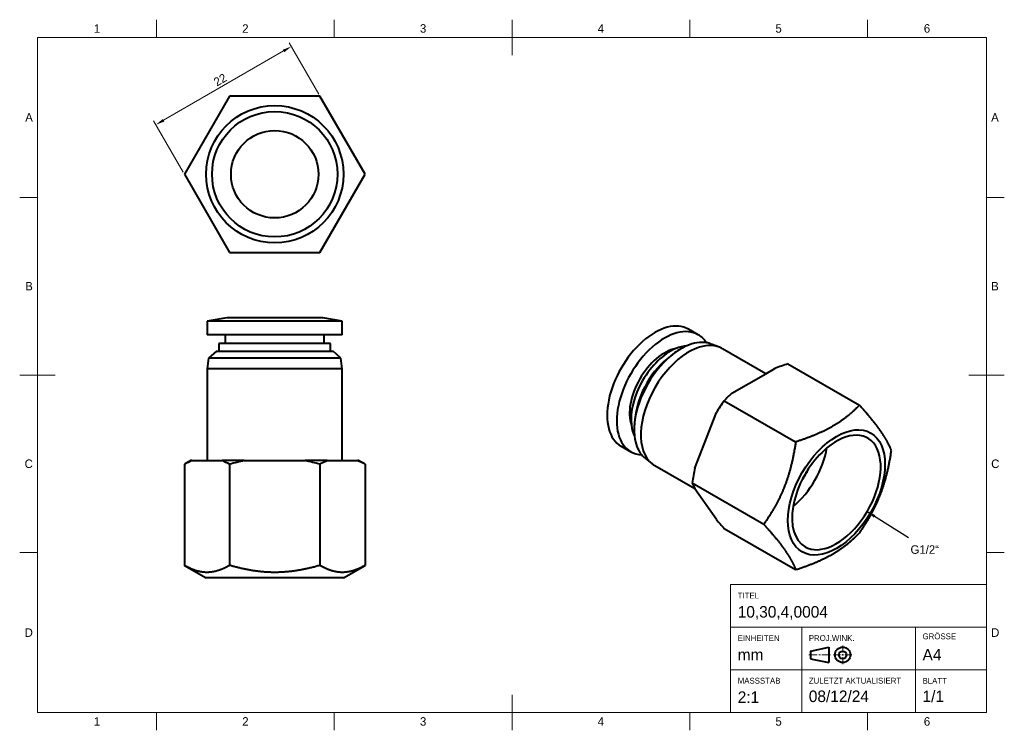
# Model space of a CAD drawing. Header units: millimetres. Extents: x 15 to 292, y 5 to 205.
import ezdxf

# ---------------------------------------------------------------- set-up
doc = ezdxf.new("R2010")
doc.units = ezdxf.units.MM
for name, color, linetype in [('Anmerkungen', 7, 'Continuous'), ('Begrenzung', 7, 'Continuous'), ('Geometrien', 7, 'Continuous')]:
    doc.layers.add(name, color=color, linetype=linetype)
doc.styles.add('Shapr0', font='txt', dxfattribs={"height": 2.3925})
doc.styles.add('Shapr1', font='txt', dxfattribs={"height": 2.3925})
doc.styles.add('Shapr10', font='txt', dxfattribs={"height": 2.3925})
doc.styles.add('Shapr11', font='txt', dxfattribs={"height": 2.3925})
doc.styles.add('Shapr12', font='txt', dxfattribs={"height": 2.3925})
doc.styles.add('Shapr13', font='txt', dxfattribs={"height": 2.3925})
doc.styles.add('Shapr14', font='txt', dxfattribs={"height": 2.3925})
doc.styles.add('Shapr15', font='txt', dxfattribs={"height": 2.3925})
doc.styles.add('Shapr16', font='txt', dxfattribs={"height": 2.3925})
doc.styles.add('Shapr17', font='txt', dxfattribs={"height": 2.3925})
doc.styles.add('Shapr4', font='txt', dxfattribs={"height": 2.3925})
doc.styles.add('Shapr6', font='txt', dxfattribs={"height": 2.3925})
doc.styles.add('Shapr7', font='txt', dxfattribs={"height": 2.3925})
doc.styles.add('Shapr8', font='txt', dxfattribs={"height": 2.3925})
doc.styles.add('Shapr9', font='txt', dxfattribs={"height": 2.3925})
doc.dimstyles.new('ISO-25', dxfattribs={"dimtxt": 2.5, "dimasz": 2.5, "dimexe": 1.25, "dimexo": 0.625, "dimtad": 1, "dimtxsty": 'Standard', "dimcen": 2.5, "dimadec": 0, "dimazin": 0, "dimtfac": 1, "dimtmove": 0, "dimatfit": 3, "dimfxl": 1, "dimarcsym": 0})

# ---------------------------------------------------------------- blocks, each defined once
blk = doc.blocks.new('*D2')
at = {"layer": 'Anmerkungen', "color": 0, "linetype": 'Continuous', "lineweight": 15}
for p, q in [((99.14, 184.04), (90.78, 198.52)), ((89.24, 196.19), (55.46, 176.69)), ((61.03, 162.04), (52.67, 176.52))]:
    blk.add_line(p, q, dxfattribs=at)
at = {"layer": 'Anmerkungen', "color": 0}
for points in [[(89.45, 195.83), (89.03, 196.55), (91.4, 197.44)], [(55.26, 177.05), (55.67, 176.33), (53.3, 175.44)]]:
    blk.add_solid(points, dxfattribs=at)
at = {"layer": 'Defpoints', "color": 0}
for p in [(99.45, 183.5), (53.3, 175.44), (61.35, 161.5)]:
    blk.add_point(p, dxfattribs=at)
at = {"layer": 'Anmerkungen', "color": 0, "lineweight": 15, "insert": (71.4, 188.08), "char_height": 2.393, "attachment_point": 5, "rotation": 30, "style": 'Shapr1'}
blk.add_mtext('\\A1;22', dxfattribs=at)
blk = doc.blocks.new('*U3')
at = {"layer": 'Begrenzung', "linetype": 'Continuous', "lineweight": 15}
for p, q in [((287, 46), (215, 46)), ((215, 10), (215, 46)), ((287, 10), (287, 46)), ((287, 34), (215, 34)), ((235, 10), (235, 34)), ((267, 10), (267, 34)), ((246.53, 26.88), (246.53, 28.83)), ((237, 26.23), (239.38, 26.23)), ((239.82, 26.23), (240.25, 26.23)), ((243.07, 26.23), (240.68, 26.23)), ((245.88, 26.23), (243.93, 26.23)), ((246.32, 26.23), (246.75, 26.23)), ((246.53, 26.02), (246.53, 26.45)), ((246.53, 25.58), (246.53, 23.63)), ((247.18, 26.23), (249.13, 26.23)), ((287, 22), (215, 22)), ((287, 10), (215, 10))]:
    blk.add_line(p, q, dxfattribs=at)
at = {"layer": 'Begrenzung', "linetype": 'Continuous', "lineweight": 40}
for p, q in [((237.43, 27.32), (242.63, 28.4)), ((242.63, 28.4), (242.63, 24.07)), ((237.43, 27.32), (237.43, 25.15)), ((237.43, 25.15), (242.63, 24.07))]:
    blk.add_line(p, q, dxfattribs=at)
for radius in [2.17, 1.08]:
    blk.add_circle((246.53, 26.23), radius, dxfattribs=at)

msp = doc.modelspace()

# ---------------------------------------------------------------- linework, layer by layer
at = {"layer": 'Begrenzung', "linetype": 'Continuous', "lineweight": 15}
for p, q in [((53.5, 200), (53.5, 205)), ((103.5, 200), (103.5, 205)), ((153.5, 195), (153.5, 205)), ((203.5, 200), (203.5, 205)), ((253.5, 200), (253.5, 205)), ((287, 200), (20, 200)), ((20, 200), (20, 10)), ((287, 10), (287, 200)), ((20, 155), (15, 155)), ((287, 155), (292, 155)), ((25, 105), (15, 105)), ((282, 105), (292, 105)), ((20, 55), (15, 55)), ((287, 55), (292, 55)), ((153.5, 15), (153.5, 5)), ((20, 10), (287, 10)), ((53.5, 10), (53.5, 5)), ((103.5, 10), (103.5, 5)), ((203.5, 10), (203.5, 5)), ((253.5, 10), (253.5, 5))]:
    msp.add_line(p, q, dxfattribs=at)
at = {"layer": 'Geometrien', "linetype": 'Continuous', "lineweight": 40}
for p, q in [((74.048, 183.5), (61.347, 161.5)), ((99.452, 183.5), (74.048, 183.5)), ((112.153, 161.5), (99.452, 183.5)), ((61.347, 161.5), (74.048, 139.5)), ((99.452, 139.5), (112.153, 161.5)), ((74.048, 139.5), (99.452, 139.5)), ((73.25, 121.1), (67.75, 120.13)), ((67.75, 120.13), (67.75, 116.3)), ((105.75, 120.13), (67.75, 120.13)), ((100.25, 121.1), (73.25, 121.1)), ((105.75, 120.13), (100.25, 121.1)), ((105.75, 116.3), (105.75, 120.13)), ((205.899, 116.32), (203.191, 117.883)), ((72.85, 116.3), (67.75, 116.3)), ((71.05, 113.9), (71.05, 111.7)), ((72.85, 113.9), (71.05, 113.9)), ((72.85, 116.3), (72.85, 113.9)), ((100.65, 116.3), (72.85, 116.3)), ((100.65, 113.9), (72.85, 113.9)), ((100.65, 113.9), (100.65, 116.3)), ((105.75, 116.3), (100.65, 116.3)), ((102.45, 113.9), (100.65, 113.9)), ((102.45, 111.7), (102.45, 113.9)), ((211.847, 112.807), (209.55, 113.716)), ((70.35, 111.7), (68.112, 109.714)), ((70.35, 111.7), (71.05, 111.7)), ((71.05, 111.7), (102.45, 111.7)), ((102.45, 111.7), (103.15, 111.7)), ((105.388, 109.714), (103.15, 111.7)), ((199.256, 111.213), (198.068, 110.338)), ((224.874, 105.364), (212.687, 112.401)), ((68.112, 109.714), (67.75, 106.7)), ((105.388, 109.714), (68.112, 109.714)), ((105.75, 106.7), (105.388, 109.714)), ((231.145, 108.138), (251.263, 96.523)), ((67.75, 106.7), (67.75, 80.9)), ((105.75, 106.7), (67.75, 106.7)), ((105.75, 80.9), (105.75, 106.7)), ((215.375, 99.88), (224.874, 105.364)), ((224.874, 105.364), (227.485, 106.872)), ((213.182, 97.768), (233.3, 86.152)), ((204.931, 78.814), (210.986, 94.419)), ((188.164, 93.183), (188, 91.717)), ((184.191, 84.974), (186.899, 83.411)), ((63.142, 80.9), (61.347, 79.863)), ((63.416, 80.9), (63.142, 80.9)), ((63.416, 80.9), (67.75, 80.9)), ((67.75, 80.9), (71.979, 80.9)), ((78.187, 80.9), (71.979, 80.9)), ((78.187, 80.9), (95.313, 80.9)), ((101.521, 80.9), (95.313, 80.9)), ((101.521, 80.9), (105.75, 80.9)), ((105.75, 80.9), (110.084, 80.9)), ((110.358, 80.9), (110.084, 80.9)), ((112.153, 79.863), (110.358, 80.9)), ((190.979, 81.55), (192.915, 80.016)), ((61.347, 79.863), (61.347, 51.412)), ((74.048, 79.863), (74.048, 51.412)), ((99.452, 79.863), (99.452, 51.412)), ((112.153, 79.863), (112.153, 51.412)), ((193.687, 79.492), (204.904, 73.016)), ((204.201, 74.619), (224.319, 63.004)), ((204.931, 72.961), (204.904, 73.016)), ((210.986, 64.347), (204.931, 72.961)), ((213.182, 61.842), (233.3, 50.227)), ((61.347, 51.412), (67.429, 47.9)), ((106.071, 47.9), (112.153, 51.412)), ((106.071, 47.9), (67.429, 47.9))]:
    msp.add_line(p, q, dxfattribs=at)
at = {"layer": 'Geometrien', "linetype": 'Continuous', "lineweight": 40, "flags": 128}
for points in [[(251.263, 96.523), (251.125, 96.38), (250.987, 96.237), (250.847, 96.095), (250.706, 95.953), (250.564, 95.811), (250.421, 95.67), (250.276, 95.529), (250.131, 95.388), (249.984, 95.248), (249.836, 95.108), (249.686, 94.968), (249.535, 94.829), (249.414, 94.719), (249.292, 94.608), (249.169, 94.498), (249.045, 94.389), (248.92, 94.279), (248.794, 94.17), (248.668, 94.061), (248.54, 93.953), (248.412, 93.845), (248.283, 93.737), (248.153, 93.629), (248.021, 93.522), (247.889, 93.415), (247.756, 93.309), (247.622, 93.203), (247.487, 93.098), (247.351, 92.993), (247.215, 92.888), (247.077, 92.784), (246.939, 92.68), (246.799, 92.577), (246.658, 92.474), (246.517, 92.371), (246.375, 92.27), (246.231, 92.168), (246.086, 92.067), (245.94, 91.966), (245.793, 91.865), (245.646, 91.766), (245.497, 91.666), (245.34, 91.563), (245.182, 91.459), (245.022, 91.357), (244.862, 91.255), (244.701, 91.154), (244.538, 91.053), (244.375, 90.953), (244.21, 90.853), (244.044, 90.754), (243.877, 90.656), (243.709, 90.558), (243.539, 90.46), (243.369, 90.363), (243.197, 90.267), (243.024, 90.171), (242.845, 90.073), (242.665, 89.976), (242.484, 89.879), (242.302, 89.783), (242.118, 89.688), (241.934, 89.593), (241.748, 89.499), (241.562, 89.406), (241.374, 89.313), (241.185, 89.221), (240.995, 89.13), (240.804, 89.039), (240.613, 88.949), (240.42, 88.86), (240.227, 88.771), (240.033, 88.683), (239.838, 88.596), (239.642, 88.51), (239.445, 88.424), (239.248, 88.338), (239.049, 88.254), (238.849, 88.169), (238.648, 88.086), (238.447, 88.003), (238.245, 87.921), (238.043, 87.84), (237.84, 87.759), (237.636, 87.679), (237.431, 87.599), (237.226, 87.52), (237.02, 87.442), (236.813, 87.364), (236.606, 87.286), (236.398, 87.21), (236.189, 87.133), (235.979, 87.058), (235.759, 86.979), (235.539, 86.901), (235.317, 86.824), (235.096, 86.747), (234.873, 86.671), (234.65, 86.595), (234.427, 86.52), (234.203, 86.446), (233.978, 86.371), (233.752, 86.298), (233.527, 86.225), (233.3, 86.152)], [(260.244, 83.746), (260.206, 83.844), (260.167, 83.943), (260.127, 84.042), (260.086, 84.142), (260.044, 84.243), (260.001, 84.344), (259.957, 84.446), (259.913, 84.549), (259.867, 84.652), (259.82, 84.756), (259.773, 84.86), (259.724, 84.966), (259.675, 85.071), (259.624, 85.178), (259.573, 85.285), (259.52, 85.393), (259.466, 85.501), (259.411, 85.611), (259.356, 85.721), (259.299, 85.831), (259.24, 85.943), (259.181, 86.055), (259.12, 86.168), (259.059, 86.282), (259.009, 86.374), (258.958, 86.466), (258.906, 86.558), (258.854, 86.651), (258.801, 86.744), (258.747, 86.838), (258.692, 86.933), (258.636, 87.028), (258.58, 87.123), (258.523, 87.219), (258.465, 87.316), (258.406, 87.413), (258.346, 87.51), (258.285, 87.609), (258.224, 87.707), (258.159, 87.811), (258.093, 87.914), (258.027, 88.019), (257.959, 88.124), (257.891, 88.229), (257.822, 88.335), (257.751, 88.441), (257.68, 88.548), (257.608, 88.656), (257.535, 88.764), (257.461, 88.873), (257.386, 88.983), (257.31, 89.093), (257.233, 89.204), (257.156, 89.315), (257.08, 89.422), (257.004, 89.529), (256.927, 89.637), (256.849, 89.745), (256.771, 89.854), (256.691, 89.963), (256.611, 90.073), (256.53, 90.183), (256.448, 90.294), (256.365, 90.405), (256.281, 90.517), (256.197, 90.629), (256.111, 90.742), (256.025, 90.855), (255.938, 90.969), (255.851, 91.083), (255.763, 91.197), (255.674, 91.311), (255.584, 91.426), (255.494, 91.541), (255.403, 91.657), (255.311, 91.773), (255.218, 91.89), (255.125, 92.006), (255.031, 92.124), (254.936, 92.241), (254.84, 92.36), (254.744, 92.478), (254.647, 92.597), (254.549, 92.716), (254.427, 92.865), (254.303, 93.015), (254.178, 93.165), (254.053, 93.316), (253.926, 93.467), (253.799, 93.618), (253.67, 93.77), (253.541, 93.922), (253.411, 94.075), (253.279, 94.229), (253.147, 94.383), (253.014, 94.537), (252.873, 94.7), (252.731, 94.864), (252.588, 95.028), (252.444, 95.193), (252.299, 95.358), (252.153, 95.523), (252.007, 95.689), (251.86, 95.855), (251.712, 96.021), (251.563, 96.188), (251.413, 96.356), (251.263, 96.523)], [(233.3, 86.152), (233.257, 85.857), (233.212, 85.561), (233.166, 85.266), (233.12, 84.971), (233.072, 84.676), (233.023, 84.381), (232.972, 84.087), (232.927, 83.829), (232.881, 83.572), (232.835, 83.315), (232.787, 83.058), (232.738, 82.802), (232.688, 82.546), (232.637, 82.29), (232.586, 82.034), (232.533, 81.779), (232.479, 81.524), (232.424, 81.269), (232.368, 81.015), (232.311, 80.76), (232.252, 80.506), (232.193, 80.253), (232.132, 80), (232.082, 79.795), (232.032, 79.59), (231.98, 79.385), (231.928, 79.181), (231.875, 78.976), (231.821, 78.772), (231.766, 78.569), (231.71, 78.365), (231.654, 78.162), (231.597, 77.96), (231.536, 77.747), (231.474, 77.534), (231.411, 77.322), (231.347, 77.11), (231.283, 76.898), (231.217, 76.687), (231.151, 76.477), (231.083, 76.267), (231.015, 76.057), (230.945, 75.847), (230.875, 75.639), (230.804, 75.43), (230.732, 75.222), (230.659, 75.015), (230.585, 74.808), (230.509, 74.6), (230.433, 74.392), (230.355, 74.185), (230.277, 73.979), (230.197, 73.773), (230.122, 73.58), (230.046, 73.388), (229.969, 73.196), (229.891, 73.005), (229.813, 72.814), (229.733, 72.624), (229.653, 72.435), (229.572, 72.245), (229.491, 72.057), (229.408, 71.869), (229.324, 71.681), (229.24, 71.493), (229.155, 71.306), (229.069, 71.12), (228.982, 70.934), (228.895, 70.749), (228.807, 70.565), (228.718, 70.381), (228.628, 70.198), (228.538, 70.015), (228.447, 69.833), (228.355, 69.651), (228.263, 69.47), (228.17, 69.29), (228.076, 69.11), (227.981, 68.93), (227.886, 68.751), (227.79, 68.572), (227.693, 68.394), (227.596, 68.217), (227.473, 67.996), (227.35, 67.776), (227.225, 67.557), (227.1, 67.339), (226.974, 67.122), (226.847, 66.906), (226.719, 66.69), (226.59, 66.476), (226.46, 66.261), (226.329, 66.048), (226.197, 65.835), (226.064, 65.623), (225.923, 65.4), (225.782, 65.178), (225.639, 64.957), (225.496, 64.737), (225.351, 64.518), (225.206, 64.299), (225.06, 64.082), (224.914, 63.865), (224.766, 63.648), (224.618, 63.433), (224.468, 63.218), (224.319, 63.004)], [(251.263, 60.597), (251.423, 60.826), (251.582, 61.055), (251.74, 61.286), (251.898, 61.517), (252.054, 61.749), (252.21, 61.982), (252.365, 62.216), (252.5, 62.422), (252.633, 62.628), (252.767, 62.835), (252.899, 63.043), (253.031, 63.252), (253.162, 63.461), (253.292, 63.671), (253.421, 63.882), (253.549, 64.094), (253.677, 64.307), (253.803, 64.52), (253.929, 64.734), (254.054, 64.949), (254.178, 65.165), (254.301, 65.382), (254.423, 65.6), (254.522, 65.777), (254.619, 65.955), (254.716, 66.133), (254.813, 66.312), (254.909, 66.492), (255.004, 66.672), (255.098, 66.852), (255.192, 67.034), (255.285, 67.216), (255.377, 67.398), (255.474, 67.591), (255.569, 67.784), (255.664, 67.978), (255.758, 68.172), (255.851, 68.367), (255.943, 68.563), (256.034, 68.759), (256.125, 68.956), (256.215, 69.154), (256.303, 69.352), (256.391, 69.55), (256.478, 69.75), (256.564, 69.95), (256.649, 70.15), (256.734, 70.351), (256.818, 70.554), (256.901, 70.758), (256.983, 70.962), (257.064, 71.167), (257.145, 71.373), (257.219, 71.566), (257.292, 71.76), (257.365, 71.954), (257.437, 72.148), (257.508, 72.343), (257.578, 72.539), (257.648, 72.734), (257.716, 72.931), (257.784, 73.127), (257.851, 73.325), (257.917, 73.523), (257.983, 73.721), (258.047, 73.92), (258.111, 74.12), (258.174, 74.319), (258.235, 74.519), (258.297, 74.719), (258.357, 74.919), (258.416, 75.12), (258.475, 75.321), (258.532, 75.522), (258.589, 75.723), (258.646, 75.925), (258.701, 76.128), (258.755, 76.33), (258.809, 76.533), (258.863, 76.737), (258.915, 76.941), (258.966, 77.145), (259.017, 77.35), (259.08, 77.605), (259.141, 77.861), (259.201, 78.117), (259.259, 78.373), (259.317, 78.63), (259.374, 78.887), (259.429, 79.145), (259.483, 79.402), (259.537, 79.661), (259.589, 79.92), (259.64, 80.179), (259.691, 80.439), (259.743, 80.713), (259.793, 80.987), (259.843, 81.262), (259.892, 81.537), (259.939, 81.812), (259.986, 82.087), (260.031, 82.363), (260.076, 82.639), (260.12, 82.915), (260.162, 83.192), (260.204, 83.469), (260.244, 83.746)], [(224.319, 63.004), (224.479, 62.826), (224.638, 62.648), (224.796, 62.47), (224.954, 62.293), (225.11, 62.116), (225.266, 61.939), (225.421, 61.763), (225.556, 61.609), (225.69, 61.456), (225.823, 61.303), (225.955, 61.15), (226.087, 60.998), (226.218, 60.846), (226.348, 60.694), (226.477, 60.543), (226.606, 60.393), (226.733, 60.242), (226.86, 60.092), (226.986, 59.943), (227.111, 59.794), (227.235, 59.645), (227.358, 59.497), (227.48, 59.349), (227.578, 59.23), (227.676, 59.11), (227.773, 58.991), (227.87, 58.873), (227.965, 58.755), (228.06, 58.637), (228.155, 58.519), (228.249, 58.402), (228.342, 58.285), (228.434, 58.168), (228.53, 58.046), (228.626, 57.925), (228.72, 57.804), (228.814, 57.683), (228.907, 57.563), (228.999, 57.443), (229.09, 57.324), (229.18, 57.205), (229.27, 57.087), (229.359, 56.969), (229.446, 56.852), (229.533, 56.735), (229.619, 56.618), (229.704, 56.502), (229.788, 56.387), (229.872, 56.271), (229.955, 56.156), (230.037, 56.041), (230.118, 55.927), (230.199, 55.813), (230.273, 55.707), (230.347, 55.601), (230.419, 55.496), (230.491, 55.391), (230.562, 55.287), (230.633, 55.183), (230.702, 55.08), (230.771, 54.977), (230.838, 54.875), (230.905, 54.773), (230.972, 54.671), (231.037, 54.57), (231.102, 54.47), (231.165, 54.37), (231.228, 54.27), (231.29, 54.171), (231.351, 54.073), (231.411, 53.975), (231.471, 53.878), (231.529, 53.781), (231.587, 53.685), (231.644, 53.589), (231.7, 53.494), (231.756, 53.399), (231.81, 53.305), (231.864, 53.211), (231.917, 53.117), (231.97, 53.024), (232.021, 52.932), (232.072, 52.84), (232.135, 52.726), (232.196, 52.612), (232.256, 52.5), (232.315, 52.388), (232.372, 52.277), (232.429, 52.167), (232.484, 52.057), (232.539, 51.948), (232.592, 51.84), (232.644, 51.732), (232.696, 51.625), (232.746, 51.519), (232.798, 51.407), (232.849, 51.296), (232.899, 51.186), (232.947, 51.077), (232.995, 50.968), (233.041, 50.86), (233.087, 50.753), (233.131, 50.647), (233.175, 50.541), (233.218, 50.435), (233.259, 50.331), (233.3, 50.227)], [(233.3, 50.227), (233.562, 50.31), (233.823, 50.395), (234.083, 50.48), (234.343, 50.566), (234.602, 50.653), (234.86, 50.74), (235.117, 50.829), (235.342, 50.906), (235.566, 50.985), (235.789, 51.064), (236.012, 51.144), (236.234, 51.224), (236.455, 51.305), (236.676, 51.386), (236.895, 51.469), (237.114, 51.552), (237.333, 51.635), (237.55, 51.719), (237.767, 51.804), (237.983, 51.89), (238.198, 51.976), (238.412, 52.063), (238.626, 52.151), (238.799, 52.223), (238.971, 52.295), (239.142, 52.367), (239.313, 52.441), (239.483, 52.514), (239.653, 52.589), (239.822, 52.663), (239.99, 52.738), (240.158, 52.814), (240.325, 52.89), (240.5, 52.971), (240.674, 53.052), (240.847, 53.133), (241.02, 53.216), (241.191, 53.298), (241.362, 53.382), (241.532, 53.465), (241.701, 53.55), (241.87, 53.635), (242.037, 53.72), (242.204, 53.806), (242.37, 53.893), (242.535, 53.98), (242.699, 54.068), (242.862, 54.156), (243.025, 54.246), (243.188, 54.336), (243.35, 54.427), (243.511, 54.518), (243.67, 54.609), (243.82, 54.696), (243.968, 54.783), (244.116, 54.871), (244.263, 54.959), (244.409, 55.048), (244.554, 55.137), (244.698, 55.226), (244.841, 55.316), (244.984, 55.406), (245.125, 55.497), (245.267, 55.589), (245.407, 55.681), (245.546, 55.773), (245.685, 55.866), (245.823, 55.96), (245.959, 56.053), (246.095, 56.147), (246.23, 56.241), (246.364, 56.336), (246.497, 56.431), (246.629, 56.527), (246.76, 56.622), (246.891, 56.719), (247.02, 56.815), (247.149, 56.912), (247.277, 57.01), (247.405, 57.108), (247.532, 57.206), (247.657, 57.305), (247.782, 57.404), (247.937, 57.528), (248.09, 57.653), (248.243, 57.778), (248.393, 57.903), (248.543, 58.029), (248.692, 58.156), (248.839, 58.283), (248.985, 58.41), (249.13, 58.538), (249.274, 58.667), (249.417, 58.796), (249.559, 58.925), (249.707, 59.062), (249.854, 59.2), (250, 59.338), (250.145, 59.476), (250.289, 59.615), (250.431, 59.754), (250.572, 59.893), (250.713, 60.033), (250.852, 60.174), (250.99, 60.315), (251.127, 60.456), (251.263, 60.597)], [(74.048, 51.412), (73.904, 51.33), (73.76, 51.249), (73.616, 51.169), (73.472, 51.091), (73.327, 51.014), (73.182, 50.938), (73.037, 50.865), (72.91, 50.801), (72.783, 50.739), (72.656, 50.678), (72.528, 50.618), (72.401, 50.559), (72.273, 50.502), (72.145, 50.446), (72.017, 50.391), (71.889, 50.338), (71.761, 50.286), (71.632, 50.235), (71.504, 50.186), (71.375, 50.138), (71.246, 50.092), (71.117, 50.047), (70.988, 50.003), (70.883, 49.969), (70.778, 49.936), (70.673, 49.903), (70.568, 49.872), (70.462, 49.842), (70.357, 49.813), (70.252, 49.785), (70.146, 49.758), (70.04, 49.732), (69.935, 49.707), (69.824, 49.682), (69.712, 49.658), (69.601, 49.636), (69.489, 49.614), (69.378, 49.594), (69.266, 49.576), (69.155, 49.558), (69.043, 49.542), (68.931, 49.527), (68.819, 49.513), (68.708, 49.5), (68.596, 49.489), (68.484, 49.479), (68.372, 49.471), (68.26, 49.464), (68.147, 49.458), (68.034, 49.453), (67.921, 49.45), (67.808, 49.448), (67.696, 49.447), (67.59, 49.448), (67.484, 49.449), (67.378, 49.452), (67.272, 49.456), (67.166, 49.462), (67.061, 49.468), (66.955, 49.476), (66.849, 49.485), (66.743, 49.495), (66.638, 49.506), (66.532, 49.518), (66.426, 49.532), (66.32, 49.546), (66.214, 49.562), (66.108, 49.579), (66.003, 49.597), (65.897, 49.616), (65.792, 49.636), (65.687, 49.657), (65.582, 49.68), (65.476, 49.703), (65.371, 49.728), (65.266, 49.754), (65.161, 49.78), (65.056, 49.808), (64.951, 49.837), (64.846, 49.867), (64.741, 49.898), (64.636, 49.93), (64.531, 49.963), (64.401, 50.005), (64.27, 50.049), (64.14, 50.095), (64.01, 50.142), (63.88, 50.19), (63.75, 50.24), (63.62, 50.291), (63.491, 50.344), (63.361, 50.398), (63.231, 50.454), (63.102, 50.511), (62.973, 50.569), (62.836, 50.632), (62.7, 50.696), (62.564, 50.762), (62.428, 50.829), (62.292, 50.898), (62.157, 50.967), (62.022, 51.038), (61.886, 51.11), (61.751, 51.184), (61.616, 51.259), (61.481, 51.335), (61.347, 51.412)], [(99.452, 51.412), (99.179, 51.334), (98.906, 51.257), (98.633, 51.181), (98.359, 51.107), (98.085, 51.034), (97.811, 50.962), (97.536, 50.891), (97.261, 50.822), (96.985, 50.754), (96.709, 50.688), (96.432, 50.623), (96.156, 50.559), (95.934, 50.509), (95.713, 50.461), (95.491, 50.413), (95.269, 50.366), (95.046, 50.32), (94.824, 50.275), (94.601, 50.232), (94.378, 50.189), (94.155, 50.147), (93.932, 50.107), (93.708, 50.067), (93.484, 50.029), (93.26, 49.991), (93.035, 49.955), (92.811, 49.92), (92.586, 49.886), (92.362, 49.854), (92.137, 49.822), (91.912, 49.792), (91.687, 49.763), (91.462, 49.735), (91.236, 49.708), (91.011, 49.683), (90.785, 49.659), (90.559, 49.636), (90.333, 49.614), (90.106, 49.594), (89.879, 49.575), (89.653, 49.557), (89.426, 49.541), (89.188, 49.525), (88.95, 49.51), (88.712, 49.497), (88.473, 49.486), (88.235, 49.476), (87.997, 49.467), (87.758, 49.46), (87.52, 49.455), (87.282, 49.451), (87.043, 49.448), (86.804, 49.447), (86.564, 49.447), (86.325, 49.449), (86.086, 49.453), (85.846, 49.458), (85.6, 49.464), (85.353, 49.473), (85.107, 49.482), (84.86, 49.494), (84.614, 49.507), (84.367, 49.521), (84.121, 49.537), (83.875, 49.555), (83.629, 49.574), (83.382, 49.595), (83.136, 49.617), (82.89, 49.641), (82.644, 49.666), (82.399, 49.693), (82.154, 49.721), (81.909, 49.751), (81.664, 49.782), (81.42, 49.815), (81.175, 49.848), (80.931, 49.884), (80.687, 49.921), (80.442, 49.959), (80.198, 49.998), (79.954, 50.039), (79.711, 50.081), (79.468, 50.125), (79.226, 50.169), (78.983, 50.215), (78.741, 50.262), (78.499, 50.311), (78.258, 50.36), (78.016, 50.411), (77.775, 50.463), (77.533, 50.517), (77.292, 50.571), (77.052, 50.626), (76.8, 50.686), (76.548, 50.746), (76.297, 50.808), (76.046, 50.871), (75.796, 50.934), (75.545, 50.999), (75.295, 51.066), (75.046, 51.133), (74.796, 51.201), (74.546, 51.27), (74.297, 51.341), (74.048, 51.412)], [(112.153, 51.412), (112.026, 51.339), (111.899, 51.267), (111.771, 51.196), (111.643, 51.126), (111.515, 51.058), (111.387, 50.99), (111.259, 50.924), (111.131, 50.859), (111.002, 50.794), (110.873, 50.732), (110.744, 50.67), (110.615, 50.609), (110.486, 50.55), (110.357, 50.493), (110.227, 50.436), (110.098, 50.381), (109.968, 50.327), (109.838, 50.275), (109.708, 50.224), (109.578, 50.174), (109.448, 50.126), (109.317, 50.08), (109.186, 50.034), (109.055, 49.991), (108.951, 49.957), (108.846, 49.924), (108.741, 49.892), (108.636, 49.862), (108.531, 49.832), (108.426, 49.803), (108.321, 49.776), (108.216, 49.749), (108.111, 49.724), (108.006, 49.699), (107.9, 49.676), (107.795, 49.654), (107.689, 49.632), (107.583, 49.612), (107.477, 49.593), (107.367, 49.575), (107.257, 49.558), (107.147, 49.541), (107.037, 49.527), (106.926, 49.513), (106.816, 49.501), (106.706, 49.49), (106.595, 49.48), (106.485, 49.471), (106.374, 49.464), (106.264, 49.458), (106.153, 49.453), (106.042, 49.45), (105.931, 49.448), (105.82, 49.447), (105.714, 49.447), (105.608, 49.449), (105.502, 49.452), (105.396, 49.456), (105.289, 49.461), (105.183, 49.467), (105.077, 49.475), (104.971, 49.483), (104.865, 49.493), (104.759, 49.504), (104.653, 49.516), (104.547, 49.53), (104.44, 49.544), (104.334, 49.56), (104.228, 49.576), (104.122, 49.594), (104.017, 49.613), (103.911, 49.633), (103.805, 49.655), (103.7, 49.677), (103.594, 49.7), (103.489, 49.725), (103.384, 49.75), (103.278, 49.777), (103.173, 49.805), (103.068, 49.834), (102.962, 49.864), (102.857, 49.895), (102.752, 49.926), (102.647, 49.959), (102.516, 50.002), (102.385, 50.046), (102.254, 50.092), (102.124, 50.139), (101.993, 50.187), (101.863, 50.237), (101.733, 50.288), (101.603, 50.341), (101.473, 50.396), (101.343, 50.451), (101.213, 50.508), (101.083, 50.567), (100.946, 50.63), (100.81, 50.694), (100.673, 50.76), (100.537, 50.827), (100.401, 50.896), (100.265, 50.966), (100.129, 51.037), (99.993, 51.109), (99.858, 51.183), (99.722, 51.258), (99.587, 51.335), (99.452, 51.412)]]:
    msp.add_lwpolyline(points, dxfattribs=at)
at = {"layer": 'Geometrien', "linetype": 'Continuous', "lineweight": 40}
for radius in [19.321, 17.645, 12.3]:
    msp.add_circle((86.75, 161.5), radius, dxfattribs=at)
for centre, radius, start, end in [((253.55, 37.47), 74.135, 107.59119, 110.58447), ((239.263, 72.887), 36.045, 131.50691, 136.34956), ((262.203, 63.215), 59.974, 144.82207, 148.64822), ((70.56, 64.056), 18.297, 112.98413, 120.23703), ((64.835, 64.056), 18.296, 59.7629, 67.01595), ((90.016, 24.9), 57.235, 101.92694, 106.19912), ((83.485, 24.901), 57.235, 73.80085, 78.07309), ((108.666, 64.056), 18.297, 112.98413, 120.23703), ((102.94, 64.056), 18.296, 59.7629, 67.01595), ((275.576, 64.355), 72.11, 168.43336, 171.81689), ((223.495, 82.125), 20.703, 201.25632, 206.10359), ((309.074, 148.135), 129.003, 220.50445, 221.98416)]:
    msp.add_arc(centre, radius, start, end, dxfattribs=at)
for centre, major_axis, start_param, end_param in [((193.691, 101.429), (9.5, 16.454), 6.2831853, 9.424778), ((196.399, 99.865), (9.5, 16.454), 6.2831853, 9.424778), ((203.187, 95.946), (9.5, 16.454), 0.084955, 3.0566377), ((201.056, 97.177), (9.319, 16.141), 0.2122292, 0.6637125), ((196.399, 99.865), (9.5, 16.454), 5.9956776, 6.2831853), ((201.056, 97.177), (9.319, 16.141), 0.084955, 0.2122292), ((196.399, 99.865), (6.95, 12.038), 0.4584711, 2.6831215), ((198.096, 98.886), (7.85, 13.597), 0.6535665, 2.4880262), ((201.056, 97.177), (9.319, 16.141), 0.9223657, 2.219227), ((201.056, 97.177), (9.319, 16.141), 0.6637125, 0.9223657), ((198.096, 98.886), (7.85, 13.597), 0.3621636, 0.6535665), ((203.187, 95.946), (9.5, 16.454), 6.2831853, 6.3681403), ((199.651, 97.987), (-8.2, -14.203), 4.0639583, 5.3608196), ((201.056, 97.177), (9.319, 16.141), 2.219227, 2.4778802), ((198.096, 98.886), (7.85, 13.597), 2.4880262, 2.779429), ((244.765, 71.941), (8.822, 15.281), 3.1415927, 7.2833413), ((201.056, 97.177), (9.319, 16.141), 2.4778802, 2.9293634), ((196.399, 99.865), (9.5, 16.454), 3.1415927, 3.4291004), ((229.916, 80.514), (8.822, 15.281), 4.1417486, 5.2830293), ((244.765, 71.941), (8.822, 15.281), 1.000156, 1.4637105), ((201.056, 97.177), (9.319, 16.141), 2.9293634, 3.0566377), ((203.187, 95.946), (9.5, 16.454), 3.0566377, 3.1415927), ((229.916, 80.514), (6.15, 10.652), 4.5584549, 4.866323), ((244.765, 71.941), (8.822, 15.281), 1.4637105, 1.6778821), ((244.765, 71.941), (8.822, 15.281), 1.6778821, 2.1414367), ((244.765, 71.941), (8.822, 15.281), 2.1414367, 3.1415927)]:
    msp.add_ellipse(centre, major_axis=major_axis, ratio=0.5773503, start_param=start_param, end_param=end_param, dxfattribs=at)
msp.add_ellipse((244.765, 71.941), major_axis=(9.66, 16.732), ratio=0.5773503, dxfattribs=at)

# ---------------------------------------------------------------- block references
msp.add_blockref('*U3', (0, 0))

# ---------------------------------------------------------------- texts
at = {"layer": 'Anmerkungen', "linetype": 'Continuous', "lineweight": 15, "insert": (265.617, 55.854), "char_height": 1.79438, "width": 84.66672, "attachment_point": 4}
msp.add_mtext('{\\fSF-Mono-Regular-Extended.ttf|b0|i0|c0|p0;\\H1.333333x;G1/2“}', dxfattribs=at)
at = {"layer": 'Begrenzung', "linetype": 'Continuous', "lineweight": 15, "char_height": 2.393, "width": 2.3925, "style": 'Shapr0'}
for s, insert, attachment_point in [('1', (36.75, 201.304), 8), ('2', (78.5, 201.304), 8), ('3', (128.5, 201.304), 8), ('4', (178.5, 201.304), 8), ('5', (228.5, 201.304), 8), ('6', (270.25, 201.304), 8), ('A', (18.696, 177.5), 6), ('A', (288.304, 177.5), 4), ('B', (18.696, 130), 6), ('B', (288.304, 130), 4), ('C', (18.696, 80), 6), ('C', (288.304, 80), 4), ('D', (18.696, 32.5), 6), ('D', (288.304, 32.5), 4), ('1', (36.75, 8.696), 2), ('2', (78.5, 8.696), 2), ('3', (128.5, 8.696), 2), ('4', (178.5, 8.696), 2), ('5', (228.5, 8.696), 2), ('6', (270.25, 8.696), 2)]:
    msp.add_mtext(s, dxfattribs=dict(at, insert=insert, attachment_point=attachment_point))
at = {"layer": 'Begrenzung', "linetype": 'Continuous', "lineweight": 15, "attachment_point": 1}
for s, insert, char_height, style in [('TITEL', (217, 43.75), 1.65, 'Shapr4'), ('10,30,4,0004', (217, 39.969), 3.25, 'Shapr17'), ('EINHEITEN', (217, 31.75), 1.65, 'Shapr7'), ('PROJ.WINK.', (237, 31.783), 1.65, 'Shapr9'), ('GRÖSSE', (269, 32.263), 1.65, 'Shapr10'), ('A4', (269, 27.9), 3.25, 'Shapr11'), ('mm', (217, 27.9), 3.25, 'Shapr8'), ('MASSSTAB', (217, 19.783), 1.65, 'Shapr15'), ('ZULETZT AKTUALISIERT', (237, 19.783), 1.65, 'Shapr12'), ('BLATT', (269, 19.75), 1.65, 'Shapr14'), ('2:1', (217, 15.965), 3.25, 'Shapr6'), ('08/12/24', (237, 16.204), 3.25, 'Shapr13'), ('1/1', (269, 16.204), 3.25, 'Shapr16')]:
    msp.add_mtext(s, dxfattribs=dict(at, insert=insert, char_height=char_height, style=style))

# ---------------------------------------------------------------- dimensions: what is measured, and where the dimension line sits
at = {"layer": 'Anmerkungen', "linetype": 'Continuous', "lineweight": 15}
dim = msp.add_linear_dim(base=(53.299, 175.439), p1=(99.452, 183.5), p2=(61.347, 161.5), angle=210, dimstyle='ISO-25', override={"dimscale": 1, "dimgap": 0.7, "dimdec": 2, "dimlfac": 0.5, "dimrnd": 0.01, "dimzin": 8, "dimdsep": 44, "dimtxsty": 'Shapr1', "dimse1": 0, "dimse2": 0, "dimadec": 2, "dimtol": 0, "dimlim": 0, "dimtp": 0, "dimtm": 0, "dimtfac": 0.6, "dimtdec": 8, "dimfrac": 2, "dimtolj": 1, "dimlwd": 15, "dimlwe": 15}, dxfattribs=at)
dim.commit()
dim.dimension.update_dxf_attribs({"geometry": '*D2', "text_midpoint": (72.352, 186.439), "dimtype": 160})

# ---------------------------------------------------------------- leaders
msp.add_leader([(253.409, 66.543), (265.049, 59.276)], dimstyle='ISO-25', dxfattribs=at)

doc.saveas('drawing.dxf')
